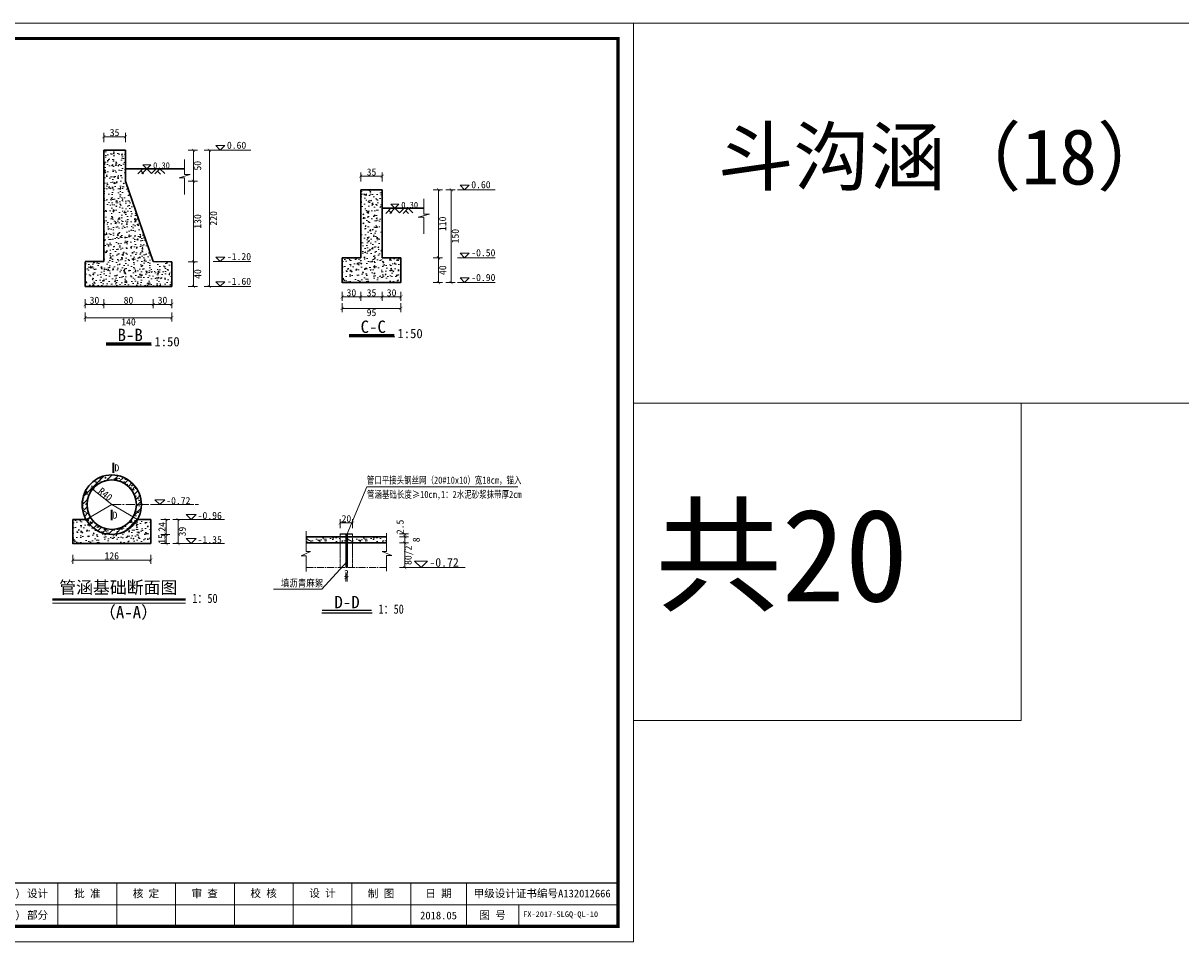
# Model space of a CAD drawing. Extents: x -27255 to 1448651, y 31034 to 8081248.
# Tile 38 of 198: x 583444 to 583818, y 3857775 to 3858072. Entities that reach past the tile are written whole.
import ezdxf
from ezdxf.enums import TextEntityAlignment as Align

# ---------------------------------------------------------------- set-up
doc = ezdxf.new("R2010")
doc.units = 0
doc.linetypes.add('CENTER2', pattern=[1.125, 0.75, -0.125, 0.125, -0.125])
doc.linetypes.add('HIDDEN', pattern=[0.375, 0.25, -0.125])
doc.layers.get('0').update_dxf_attribs({"linetype": 'CONTINUOUS'})
for name, color, linetype, lineweight in [('0.09标注线', 3, 'CONTINUOUS', 9), ('0.13填充', 8, 'CONTINUOUS', 9), ('0.13文字', 3, 'CONTINUOUS', 13), ('0.30粗线', 7, 'CONTINUOUS', 30), ('0.30粗蓝', 4, 'CONTINUOUS', 30), ('中心线', 1, 'CENTER2', 20), ('图框', 7, 'CONTINUOUS', 20), ('文字', 7, 'CONTINUOUS', 15), ('细实线', 3, 'CONTINUOUS', 20), ('细线', 7, 'CONTINUOUS', 15), ('虚线', 251, 'HIDDEN', 15)]:
    doc.layers.add(name, color=color, linetype=linetype, lineweight=lineweight)
doc.layers.add('细线-尺寸线和尺寸界限、剖面线、示坡线、重合剖面的轮廓线、钢筋图的构件轮廓线、表格中分隔线、引出线', color=7, linetype='CONTINUOUS')
doc.styles.add('-仿宋_GB2312', font='FangSong_GB2312.ttf')
doc.styles.add('LYJFS', font='times.ttf', dxfattribs={"width": 0.7})
doc.styles.get("Standard").update_dxf_attribs({"font": 'rs.shx', "bigfont": 'hztxt.shx'})
doc.styles.add('仿宋', font='FangSong_GB2312.ttf', dxfattribs={"width": 0.7})
doc.styles.add('宋体', font='FangSong_GB2312.ttf')
doc.dimstyles.get("Standard").update_dxf_attribs({"dimtxt": 0.18, "dimasz": 0.18, "dimexe": 0.18, "dimexo": 0.0625, "dimgap": 0.09, "dimtad": 0, "dimtih": 1, "dimtoh": 1, "dimdec": 4, "dimzin": 0, "dimdsep": 46, "dimtxsty": 'Standard', "dimcen": 0.09, "dimadec": 0, "dimazin": 0, "dimtfac": 1, "dimtdec": 4, "dimtofl": 0, "dimtmove": 0, "dimatfit": 3, "dimfxl": 1, "dimtolj": 1, "dimtzin": 0, "dimarcsym": 0})
pattern_1 = [(50, (583535.2797, 3857904.047), (2.73277, -0.2391), [0.28575, -3.14325]), (355, (583535.2797, 3857904.047), (-0.52864, 2.86585), [0.2286, -2.5146]), (100.45, (583535.5075, 3857904.027), (2.20414, 2.62675), [0.24285, -2.67135]), (46.184, (583535.2797, 3857904.809), (4.0662, -0.6306), [0.4286, -4.7149]), (96.636, (583535.6186, 3857904.7564), (3.5611, 3.7114), [0.3643, -4.007]), (351.184, (583535.2797, 3857904.809), (3.561, 3.7114), [0.3429, -3.7719]), (21, (583535.6607, 3857904.6184), (2.27422, -1.534), [0.28575, -3.14325]), (326, (583535.6607, 3857904.6184), (0.927, 2.7628), [0.2286, -2.5146]), (71.451, (583535.8502, 3857904.4906), (3.20125, 1.22884), [0.24285, -2.67135]), (37.5, (583535.2797, 3857904.0469), (0.04633, 1.268326), [0, -2.48412, 0, -2.5527, 0, -2.52413]), (7.5, (583535.2797, 3857904.047), (1.0023, 1.50271), [0, -1.45542, 0, -2.42697, 0, -0.96203]), (327.5, (583534.4301, 3857904.0469), (2.03386, -0.08593), [0, -0.9525, 0, -2.9718, 0, -3.94335]), (317.5, (583534.0491, 3857904.047), (2.22194, 0.3814), [0, -1.23825, 0, -1.97358, 0, -2.80035])]
pattern_2 = [(50, (583548.4237, 3857904.047), (2.73277, -0.2391), [0.28575, -3.14325]), (355, (583548.4237, 3857904.047), (-0.52864, 2.86585), [0.2286, -2.5146]), (100.45, (583548.6514, 3857904.027), (2.20414, 2.62675), [0.24285, -2.67135]), (46.184, (583548.4237, 3857904.809), (4.0662, -0.6306), [0.4286, -4.7149]), (96.636, (583548.7625, 3857904.7564), (3.5611, 3.7114), [0.3643, -4.007]), (351.184, (583548.4237, 3857904.809), (3.561, 3.7114), [0.3429, -3.7719]), (21, (583548.8047, 3857904.6184), (2.27422, -1.534), [0.28575, -3.14325]), (326, (583548.8047, 3857904.6184), (0.927, 2.7628), [0.2286, -2.5146]), (71.451, (583548.9942, 3857904.4906), (3.20125, 1.22884), [0.24285, -2.67135]), (37.5, (583548.4237, 3857904.0469), (0.04633, 1.268326), [0, -2.48412, 0, -2.5527, 0, -2.52413]), (7.5, (583548.4237, 3857904.047), (1.0023, 1.50271), [0, -1.45542, 0, -2.42697, 0, -0.96203]), (327.5, (583547.574, 3857904.0469), (2.03386, -0.08593), [0, -0.9525, 0, -2.9718, 0, -3.94335]), (317.5, (583547.193, 3857904.047), (2.22194, 0.3814), [0, -1.23825, 0, -1.97358, 0, -2.80035])]

# ---------------------------------------------------------------- blocks, each defined once
blk = doc.blocks.new('_ARCHTICK')
at = {"color": 0, "linetype": 'ByBlock', "const_width": 0.15}
blk.add_lwpolyline([(-0.5, -0.5), (0.5, 0.5)], dxfattribs=at)
blk = doc.blocks.new('d4trtg')
h = blk.add_hatch(color=152)
h.dxf.hatch_style = 1
h.paths.add_polyline_path([(654246.3, 3899725.4, 1), (654149.5, 3899725.4, 1)])
h.paths.add_polyline_path([(654244.7, 3899725.4, 1), (654151.1, 3899725.4, 1)], flags=16)
h = blk.add_hatch(color=152)
h.dxf.hatch_style = 1
edge = h.paths.add_edge_path()
edge.add_arc((654216.7, 3899701.1), 14.6, 43.3177, 70.37)
edge.add_arc((654202.9, 3899662.4), 55.7, 70.37, 84.5285)
edge.add_arc((654197.1, 3899601.1), 117.3, 84.5285, 95.1775)
edge.add_arc((654198.5, 3899704.1), 18.3, 111.7966, 130.9174, ccw=False)
edge.add_arc((654217.4, 3899656.7), 69.4, 98.8427, 111.7966, ccw=False)
edge.add_arc((654228.1, 3899588.1), 138.8, 95.2104, 98.8427, ccw=False)
edge.add_ellipse((654197.9, 3899728.3), major_axis=(-17.8, 0), ratio=0.877698, start_angle=172.6539, end_angle=176.913)
edge.add_arc((654213.8, 3899625), 102.6, 88.9999, 98.5227)
edge.add_arc((654209.9, 3899651.2), 76, 98.5227, 116.8491)
edge.add_arc((654181.1, 3899708), 12.3, 116.8491, 139.2901)
edge.add_arc((654173.3, 3899714.8), 1.96, 139.2901, 263.0506)
edge.add_arc((654175.1, 3899729.8), 17.1, 263.0506, 272.1363)
edge.add_arc((654186.8, 3899416.6), 296.4, 88.4627, 92.1363, ccw=False)
edge.add_arc((654193.4, 3899661.8), 51, 68.0711, 88.4627, ccw=False)
edge.add_arc((654234.5, 3899496.1), 214.2, 95.9129, 98.7952)
edge.add_arc((654220.8, 3899584.5), 124.7, 98.7952, 117.8497)
edge.add_arc((654806.2, 3897318.9), 2461.6, 104.7704, 105.1579, ccw=False)
edge.add_line((654178.6, 3899699.1), (654170.6, 3899695.8))
edge.add_arc((654384.3, 3898723.5), 995.6, 100.9063, 102.3983, ccw=False)
edge.add_line((654196, 3899701.1), (654189.9, 3899699.2))
edge.add_arc((654166.8, 3899985.3), 287, 274.6178, 279.6944)
edge.add_arc((654207.4, 3899747.5), 45.8, 279.6944, 287.6119)
edge.add_arc((654216.2, 3899719.6), 16.5, 287.6119, 311.5141)
edge.add_arc((654225.4, 3899709.3), 2.75, 311.5141, 403.3177)
edge = h.paths.add_edge_path()
edge.add_arc((654242.1, 3899736.8), 20.7, 138.9742, 204.1181, ccw=False)
edge.add_line((654226.5, 3899750.4), (654209.6, 3899750.4))
edge.add_line((654209.6, 3899750.4), (654209.6, 3899756.2))
edge.add_line((654209.6, 3899756.2), (654186.2, 3899756.2))
edge.add_line((654186.2, 3899756.2), (654186.2, 3899750.4))
edge.add_line((654186.2, 3899750.4), (654169.3, 3899750.4))
edge.add_arc((654153.7, 3899736.8), 20.7, -24.1181, 41.0258, ccw=False)
edge.add_arc((654138.3, 3899743.7), 37.5, 314.3441, 335.8819, ccw=False)
edge.add_arc((654157.8, 3899747.2), 31.1, 282.3877, 290.1466)
edge.add_arc((654127.2, 3899830.8), 120.1, 290.1466, 296.6495)
edge.add_ellipse((654197.9, 3899728.3), major_axis=(-17.8, 0), ratio=0.877698, start_angle=176.913, end_angle=378.3747, ccw=False)
edge.add_ellipse((654197.9, 3899728.3), major_axis=(-17.8, 0), ratio=0.877698, start_angle=172.6539, end_angle=176.913, ccw=False)
edge.add_ellipse((654197.9, 3899728.3), major_axis=(-17.8, 0), ratio=0.877698, start_angle=161.6253, end_angle=172.6539, ccw=False)
edge.add_arc((654268.6, 3899830.8), 120.1, 243.3505, 249.8534)
edge.add_arc((654238, 3899747.2), 31.1, 249.8534, 257.6123)
edge.add_arc((654257.5, 3899743.7), 37.5, 204.1181, 225.6559, ccw=False)
at = {"lineweight": 0}
for p, q in [((653868.4, 3899605.3), (653868.4, 3902577.3)), ((653868.4, 3902577.3), (658071.2, 3902577.3)), ((658071.2, 3902577.3), (658071.2, 3899605.3)), ((658021.2, 3899725.4), (655949.8, 3899725.4)), ((658071.2, 3899605.3), (653868.4, 3899605.3))]:
    blk.add_line(p, q, dxfattribs=at)
for p, q in [((654118.6, 3902527.3), (653938.4, 3902527.3)), ((653938.4, 3902527.3), (653938.4, 3901506.6)), ((653998.5, 3902527.3), (653998.5, 3901506.6)), ((654058.5, 3902527.3), (654058.5, 3901506.6)), ((654118.6, 3902357.2), (653938.4, 3902357.2)), ((654118.6, 3902187.1), (653938.4, 3902187.1)), ((654118.6, 3902017), (653938.4, 3902017)), ((654118.6, 3901846.8), (653938.4, 3901846.8)), ((654118.6, 3901676.7), (653938.4, 3901676.7)), ((654118.6, 3901506.6), (653938.4, 3901506.6)), ((655049.2, 3899795.5), (655049.2, 3899655.4)), ((655399.4, 3899795.5), (655399.4, 3899655.4)), ((655949.8, 3899795.5), (655949.8, 3899655.4)), ((656210, 3899795.5), (656210, 3899655.4)), ((656400.1, 3899795.5), (656400.1, 3899655.4)), ((656590.2, 3899795.5), (656590.2, 3899655.4)), ((656780.4, 3899795.5), (656780.4, 3899655.4)), ((656970.5, 3899795.5), (656970.5, 3899655.4)), ((657160.6, 3899795.5), (657160.6, 3899655.4)), ((657350.8, 3899795.5), (657350.8, 3899655.4)), ((657530.9, 3899795.5), (657530.9, 3899655.4)), ((657701, 3899725.4), (657701, 3899655.4))]:
    blk.add_line(p, q)
at = {"lineweight": 0, "const_width": 10}
blk.add_lwpolyline([(654118.6, 3902527.3), (658021.2, 3902527.3), (658021.2, 3899655.4), (654118.6, 3899655.4)], close=True, dxfattribs=at)
at = {"lineweight": 0, "const_width": 4}
blk.add_lwpolyline([(658021.2, 3899795.5), (654118.6, 3899795.5)], dxfattribs=at)
at = {"color": 152}
for points in [[(654181.1, 3899723.4, -0.028382), (654168.5, 3899718, -0.033867), (654164.5, 3899716.8, 0.094254), (654172.5, 3899728.3, 0.292155), (654169.3, 3899750.4), (654186.2, 3899750.4), (654186.2, 3899756.2), (654209.6, 3899756.2), (654209.6, 3899750.4), (654226.5, 3899750.4, 0.292155), (654223.3, 3899728.3, 0.094254), (654231.3, 3899716.8, -0.033867), (654227.2, 3899718, -0.028382), (654214.7, 3899723.4)], [(654215.6, 3899727.5, 0.041575), (654198.6, 3899726.4, 0.080135), (654175.6, 3899719, 0.098231), (654171.8, 3899716.1, 0.59944), (654173, 3899712.9, 0.039664), (654175.8, 3899712.7, -0.01603), (654194.8, 3899712.8, -0.08921), (654212.4, 3899709.2, 0.012577), (654201.8, 3899707.8, 0.083333), (654162.5, 3899694.8, -0.001691), (654178.6, 3899699.1), (654170.6, 3899695.8, -0.00651), (654196, 3899701.1), (654189.9, 3899699.2, 0.022155), (654215.1, 3899702.4, 0.03456), (654221.2, 3899703.9, 0.104673), (654227.2, 3899707.2, 0.423464), (654227.4, 3899711.2, 0.118589), (654221.6, 3899714.9, 0.061857), (654208.2, 3899717.9, 0.046498), (654186.5, 3899718, -0.083624), (654191.7, 3899721.1, -0.056582), (654206.8, 3899725.3, -0.015851), (654215.5, 3899726.3)]]:
    blk.add_lwpolyline(points, format="xyb", dxfattribs=at)
for radius in [48.4, 46.8]:
    blk.add_circle((654197.9, 3899725.4), radius, dxfattribs=at)
blk.add_arc((654217.4, 3899656.7), 69.4, 98.8427, 111.7966, dxfattribs=at)
for start_param, end_param in [(2.820893, 6.603885), (3.013378, 3.087714)]:
    blk.add_ellipse((654197.9, 3899728.3), major_axis=(-17.8, 0), ratio=0.877698, start_param=start_param, end_param=end_param, dxfattribs=at)
at = {"style": '宋体'}
for s, height, width, p in [('江苏省水利勘测设计研究院有限公司', 37.525, 0.9, (654640.2, 3899742.9)), ('丰县四联河灌区节水配套改造项目', 18.012, 0.75, (655225.5, 3899732.3)), ('Jiangsu Surveying and Design Institute of Water Resources Co., Ltd.', 20.014, 0.8, (654638.5, 3899695.5))]:
    blk.add_text(s, height=height, dxfattribs=dict(at, width=width)).set_placement(p, align=Align.MIDDLE)
at = {"style": 'LYJFS'}
for s, p in [('（阶段）', (656038.2, 3899760.4)), ('（专业）', (656038.2, 3899690.4))]:
    blk.add_text(s, height=25.02, dxfattribs=at).set_placement(p, align=Align.MIDDLE_CENTER)
at = {"style": '仿宋'}
blk.add_text('2018.05', height=25.02, dxfattribs=at).set_placement((657440.8, 3899690.4), align=Align.MIDDLE)
at = {"rotation": 90}
for s, insert, char_height, attachment_point, style in [('日 期', (653968.5, 3901931.9), 25.02, 5, '宋体'), ('会签者', (653968.5, 3901761.8), 25.02, 5, '宋体'), ('会签专业', (653968.5, 3901591.7), 25.02, 5, '宋体'), ('江苏省水利勘测设计研究院有限公司\\P地址：扬州市吉安路209号吉安大厦1号楼  邮编：225127\\P电话：0514-87860116  传真：0514-87889101\\P声明：未经授权，不得翻印、传播或它用。', (654101.5, 3899654.5), 20.014, 7, '仿宋')]:
    blk.add_mtext(s, dxfattribs=dict(at, insert=insert, char_height=char_height, attachment_point=attachment_point, style=style))
at = {"attachment_point": 5, "style": '宋体'}
for s, insert, char_height in [('设计', (656144, 3899760.4), 25.02), ('批 准', (656305, 3899760.4), 25.02), ('核 定', (656494.6, 3899760.2), 25.02), ('审 查', (656684.6, 3899760.2), 25.02), ('校 核', (656875.1, 3899760.9), 25.02), ('设 计', (657065.3, 3899761.4), 25.02), ('制 图', (657254.9, 3899760.2), 25.02), ('日 期', (657440.8, 3899760.4), 25.02), ('甲级设计证书编号A132012666', (657776, 3899760.4), 25.017), ('部分', (656144, 3899690.4), 25.02), ('图 号', (657615.9, 3899690.4), 25.02)]:
    blk.add_mtext(s, dxfattribs=dict(at, insert=insert, char_height=char_height))

msp = doc.modelspace()

# ---------------------------------------------------------------- hatches: boundary and pattern name
at = {"lineweight": 13}
h = msp.add_hatch(dxfattribs=at)
h.set_pattern_fill('AR-CONC', color=3, scale=0.015, style=0)
h.set_pattern_definition(pattern_1)
h.paths.add_polyline_path([(583535.27972, 3857905.64694), (583535.27972, 3857904.04694), (583546.22366, 3857904.04694), (583546.22366, 3857905.64694)])
h = msp.add_hatch(dxfattribs=at)
h.set_pattern_fill('AR-CONC', color=3, scale=0.015, style=0)
h.set_pattern_definition(pattern_1)
h.paths.add_polyline_path([(583546.22366, 3857905.64694), (583546.22366, 3857904.04694), (583548.02366, 3857904.04694), (583548.02366, 3857905.64694)])
h = msp.add_hatch(dxfattribs=at)
h.set_pattern_fill('AR-CONC', color=3, scale=0.015, style=0)
h.set_pattern_definition(pattern_2)
h.paths.add_polyline_path([(583550.22366, 3857904.04694), (583550.22366, 3857905.64694), (583548.42366, 3857905.64694), (583548.42366, 3857904.04694)])
h = msp.add_hatch(dxfattribs=at)
h.set_pattern_fill('AR-CONC', color=3, scale=0.015, style=0)
h.set_pattern_definition(pattern_2)
h.paths.add_polyline_path([(583550.22366, 3857905.64694), (583550.22366, 3857904.04694), (583561.1676, 3857904.04694), (583561.1676, 3857905.64694)])
at = {"layer": '0.09标注线', "linetype": 'Continuous', "lineweight": 13}
h = msp.add_hatch(dxfattribs=at)
h.set_pattern_fill('AR-CONC', color=256, scale=0.02, style=0)
h.set_pattern_definition([(50, (637205.654, 3878246.289), (3.64369338, -0.31878171), [0.381, -4.191]), (355, (637205.654, 3878246.289), (-0.70485652, 3.82113286), [0.3048, -3.3528]), (100.451, (637205.9575, 3878246.2623), (2.93885003, 3.50233376), [0.3238, -3.5618]), (46.1842, (637205.654, 3878247.305), (5.42158082, -0.84084656), [0.5715, -6.2865]), (96.6356, (637206.1057, 3878247.235), (4.7480847, 4.9485111), [0.4857, -5.3427]), (351.184, (637205.654, 3878247.305), (4.7480921, 4.94850236), [0.4572, -5.0292]), (21, (637206.162, 3878247.051), (3.0322976, -2.04531037), [0.381, -4.191]), (326, (637206.162, 3878247.051), (1.23604057, 3.68375932), [0.3048, -3.3528]), (71.4514, (637206.4146, 3878246.8804), (4.26832982, 1.63845715), [0.3238, -3.5618]), (37.5, (637205.6539, 3878246.2889), (0.061772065, 1.691100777), [0, -3.31216, 0, -3.4036, 0, -3.3655]), (7.5, (637205.654, 3878246.2889), (1.33639325, 2.003611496), [0, -1.94056, 0, -3.23596, 0, -1.2827]), (327.5, (637204.5211, 3878246.2889), (2.711811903, -0.11457488), [0, -1.27, 0, -3.9624, 0, -5.2578]), (317.5, (637204.013, 3878246.2889), (2.96258363, 0.50852982), [0, -1.651, 0, -2.63144, 0, -3.7338])])
h.paths.add_polyline_path([(583476.74554, 3858020.66134), (583476.74541, 3858030.66134), (583469.74576, 3858030.66134), (583469.74547, 3857994.66134), (583463.74548, 3857994.66134), (583463.74548, 3857986.64189), (583491.75209, 3857986.64189), (583491.75209, 3857994.62234), (583485.75171, 3857994.64164), (583485.74596, 3857994.6603)])
h = msp.add_hatch(dxfattribs=at)
h.set_pattern_fill('AR-CONC', color=256, scale=0.02, style=0)
h.set_pattern_definition([(50, (583546.84, 3857987.8725), (3.6437, -0.31878), [0.381, -4.191]), (355, (583546.84, 3857987.8725), (-0.70486, 3.82113), [0.3048, -3.3528]), (100.451, (583547.1436, 3857987.846), (2.93885, 3.50233), [0.3238, -3.5618]), (46.184, (583546.84, 3857988.8885), (5.4216, -0.84085), [0.5715, -6.2865]), (96.636, (583547.292, 3857988.8184), (4.7481, 4.9485), [0.4857, -5.3427]), (351.184, (583546.84, 3857988.8885), (4.7481, 4.9485), [0.4572, -5.0292]), (21, (583547.348, 3857988.6345), (3.0323, -2.0453), [0.381, -4.191]), (326, (583547.348, 3857988.6345), (1.23604, 3.68376), [0.3048, -3.3528]), (71.451, (583547.6007, 3857988.464), (4.26833, 1.63846), [0.3238, -3.5618]), (37.5, (583546.84, 3857987.8725), (0.06177, 1.6911), [0, -3.31216, 0, -3.4036, 0, -3.3655]), (7.5, (583546.84, 3857987.8725), (1.33639, 2.00361), [0, -1.94056, 0, -3.23596, 0, -1.2827]), (327.5, (583545.7072, 3857987.8725), (2.71181, -0.114575), [0, -1.27, 0, -3.9624, 0, -5.2578]), (317.5, (583545.1992, 3857987.8725), (2.96258, 0.50853), [0, -1.651, 0, -2.63144, 0, -3.7338])])
h.paths.add_polyline_path([(583552.84025, 3857995.89195), (583546.84001, 3857995.89195), (583546.84001, 3857987.87251), (583565.8392, 3857987.87251), (583565.8392, 3857995.89195), (583559.83973, 3857995.89195), (583559.83932, 3858017.89195), (583552.8402, 3858017.89195)])
at = {"layer": '0.13填充'}
h = msp.add_hatch(dxfattribs=at)
h.set_pattern_fill('ANSI31', scale=0.3, style=0)
h.set_pattern_definition([(45, (583548.0237, 3857894.0469), (-0.67352, 0.67352), [])])
h.paths.add_polyline_path([(583548.02366, 3857898.02365), (583548.42366, 3857898.02365), (583548.42366, 3857906.04694), (583548.02366, 3857906.04694)])
at = {"layer": '0.13文字', "lineweight": 13}
h = msp.add_hatch(dxfattribs=at)
h.set_pattern_fill('AR-CONC', color=256, scale=0.02, style=0)
h.set_pattern_definition([(50, (583462.7314, 3857906.4244), (3.6437, -0.31878), [0.381, -4.191]), (355, (583462.7314, 3857906.4244), (-0.70486, 3.82113), [0.3048, -3.3528]), (100.451, (583463.035, 3857906.3978), (2.93885, 3.50233), [0.3238, -3.5618]), (46.184, (583462.7314, 3857907.4404), (5.4216, -0.84085), [0.5715, -6.2865]), (96.636, (583463.183, 3857907.3703), (4.7481, 4.9485), [0.4857, -5.3427]), (351.184, (583462.7314, 3857907.4404), (4.7481, 4.9485), [0.4572, -5.0292]), (21, (583463.2394, 3857907.1864), (3.0323, -2.0453), [0.381, -4.191]), (326, (583463.2394, 3857907.1864), (1.23604, 3.68376), [0.3048, -3.3528]), (71.451, (583463.492, 3857907.016), (4.26833, 1.63846), [0.3238, -3.5618]), (37.5, (583462.7314, 3857906.4244), (0.06177, 1.6911), [0, -3.31216, 0, -3.4036, 0, -3.3655]), (7.5, (583462.7314, 3857906.4244), (1.33639, 2.00361), [0, -1.94056, 0, -3.23596, 0, -1.2827]), (327.5, (583461.5986, 3857906.4244), (2.71181, -0.114575), [0, -1.27, 0, -3.9624, 0, -5.2578]), (317.5, (583461.0906, 3857906.4244), (2.96258, 0.50853), [0, -1.651, 0, -2.63144, 0, -3.7338])])
h.paths.add_polyline_path([(583480.33145, 3857916.02437, -0.131652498), (583479.25965, 3857912.02437), (583480.64529, 3857911.22437, 0.131652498), (583481.93145, 3857916.02437, 1), (583462.73145, 3857916.02437, 0.131652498), (583464.0176, 3857911.22437), (583465.40324, 3857912.02437, -0.131652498), (583464.33145, 3857916.02437, -1)])
h.paths.add_polyline_path([(583465.40324, 3857912.02437), (583464.0176, 3857911.22437, 0.577350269), (583480.64529, 3857911.22437), (583479.25965, 3857912.02437, -0.577350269)])
at = {"layer": '0.13文字', "linetype": 'Continuous', "lineweight": 13}
h = msp.add_hatch(dxfattribs=at)
h.set_pattern_fill('ANSI31', color=256, scale=0.5, style=0)
h.set_pattern_definition([(45, (11193.9111, -9157.212), (-1.12253201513, 1.12253201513), [])])
h.paths.add_polyline_path([(583465.40324, 3857912.02437), (583464.0176, 3857911.22437, 0.577350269), (583480.64529, 3857911.22437), (583479.25965, 3857912.02437, -0.577350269)])
h.paths.add_polyline_path([(583479.25965, 3857912.02437), (583480.64529, 3857911.22437, 0.131652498), (583481.93145, 3857916.02437, 1), (583462.73145, 3857916.02437, 0.131652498), (583464.0176, 3857911.22437), (583465.40324, 3857912.02437, -0.131652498), (583464.33145, 3857916.02437, -1), (583480.33145, 3857916.02437, -0.131652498)])
at = {"layer": '0.13文字', "lineweight": 13}
h = msp.add_hatch(dxfattribs=at)
h.set_pattern_fill('AR-CONC', color=256, scale=0.02, style=0)
h.set_pattern_definition([(50, (583459.7314, 3857903.4244), (3.6437, -0.31878), [0.381, -4.191]), (355, (583459.7314, 3857903.4244), (-0.70486, 3.82113), [0.3048, -3.3528]), (100.451, (583460.035, 3857903.3978), (2.93885, 3.50233), [0.3238, -3.5618]), (46.184, (583459.7314, 3857904.4404), (5.4216, -0.84085), [0.5715, -6.2865]), (96.636, (583460.183, 3857904.3703), (4.7481, 4.9485), [0.4857, -5.3427]), (351.184, (583459.7314, 3857904.4404), (4.7481, 4.9485), [0.4572, -5.0292]), (21, (583460.2394, 3857904.1864), (3.0323, -2.0453), [0.381, -4.191]), (326, (583460.2394, 3857904.1864), (1.23604, 3.68376), [0.3048, -3.3528]), (71.451, (583460.492, 3857904.016), (4.26833, 1.63846), [0.3238, -3.5618]), (37.5, (583459.7314, 3857903.4244), (0.06177, 1.6911), [0, -3.31216, 0, -3.4036, 0, -3.3655]), (7.5, (583459.7314, 3857903.4244), (1.33639, 2.00361), [0, -1.94056, 0, -3.23596, 0, -1.2827]), (327.5, (583458.5986, 3857903.4244), (2.71181, -0.114575), [0, -1.27, 0, -3.9624, 0, -5.2578]), (317.5, (583458.0906, 3857903.4244), (2.96258, 0.50853), [0, -1.651, 0, -2.63144, 0, -3.7338])])
h.paths.add_polyline_path([(583464.0176, 3857911.22437), (583459.73145, 3857911.22437), (583459.73145, 3857903.42437), (583484.93145, 3857903.42437), (583484.93145, 3857911.22437), (583480.64529, 3857911.22437, -0.577350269)])

# ---------------------------------------------------------------- linework, layer by layer
at = {"color": 7}
for p, q in [((583546.22366, 3857906.54694), (583550.22366, 3857906.54694)), ((583548.02366, 3857906.54694), (583548.02366, 3857895.64694)), ((583548.42366, 3857906.54694), (583548.42366, 3857895.64694)), ((583556.51169, 3857880.93922), (583540.28545, 3857880.93922))]:
    msp.add_line(p, q, dxfattribs=at)
at = {"color": 7, "const_width": 0.4608}
msp.add_lwpolyline([(583556.39268, 3857881.83922), (583540.28545, 3857881.83922)], dxfattribs=at)
at = {"layer": '0.09标注线', "color": 7}
for p, q in [((583505.14178, 3858030.66134), (583517.30675, 3858030.66134)), ((583505.94444, 3858032.16105), (583507.41388, 3858030.69161)), ((583505.94444, 3858032.16105), (583508.88332, 3858032.16105)), ((583507.41388, 3858030.69161), (583508.88332, 3858032.16105)), ((583584.96734, 3858019.39167), (583586.43678, 3858017.92223)), ((583584.96734, 3858019.39167), (583587.90622, 3858019.39167)), ((583586.43678, 3858017.92223), (583587.90622, 3858019.39167)), ((583584.16468, 3858017.89195), (583596.32965, 3858017.89195)), ((583584.96742, 3857997.37189), (583586.43686, 3857995.90245)), ((583584.96742, 3857997.37189), (583587.9063, 3857997.37189)), ((583586.43686, 3857995.90245), (583587.9063, 3857997.37189)), ((583505.14178, 3857994.64155), (583517.30675, 3857994.64155)), ((583505.94444, 3857996.14127), (583507.41388, 3857994.67183)), ((583505.94444, 3857996.14127), (583508.88332, 3857996.14127)), ((583507.41388, 3857994.67183), (583508.88332, 3857996.14127)), ((583584.16476, 3857995.87217), (583596.32973, 3857995.87217)), ((583584.96742, 3857989.37222), (583586.43686, 3857987.90278)), ((583584.96742, 3857989.37222), (583587.9063, 3857989.37222)), ((583586.43686, 3857987.90278), (583587.9063, 3857989.37222)), ((583505.14178, 3857986.64189), (583517.30675, 3857986.64189)), ((583505.94444, 3857988.14161), (583507.41388, 3857986.67217)), ((583505.94444, 3857988.14161), (583508.88332, 3857988.14161)), ((583507.41388, 3857986.67217), (583508.88332, 3857988.14161)), ((583584.16476, 3857987.87251), (583596.32973, 3857987.87251))]:
    msp.add_line(p, q, dxfattribs=at)
at = {"layer": '0.09标注线', "color": 7, "linetype": 'Continuous', "lineweight": 35}
for p, q in [((583472.8969, 3857926.36022), (583472.8969, 3857929.60605)), ((583472.30667, 3857911.06089, 32.24), (583472.30667, 3857914.30672, 32.24))]:
    msp.add_line(p, q, dxfattribs=at)
at = {"layer": '0.13填充', "color": 7, "lineweight": 40, "ltscale": 0.005}
for p, q in [((583549.16257, 3857970.83828), (583563.70305, 3857970.83828)), ((583470.56038, 3857968.20243), (583485.10086, 3857968.20243)), ((583453.15311, 3857885.30948, 24.8), (583496.1654, 3857885.30948, 24.8))]:
    msp.add_line(p, q, dxfattribs=at)
at = {"layer": '0.13填充', "color": 7, "ltscale": 0.005}
for p, q in [((583470.5045, 3857967.67251), (583485.23521, 3857967.67251)), ((583549.10669, 3857970.30835), (583563.8374, 3857970.30835)), ((583453.15311, 3857884.15334, 24.8), (583496.1654, 3857884.15334, 24.8))]:
    msp.add_line(p, q, dxfattribs=at)
at = {"layer": '0.13文字', "linetype": 'Continuous', "lineweight": 13}
for p, q in [((582175.00285, 3858071.79456), (587865.89025, 3858071.79456)), ((583554.85284, 3857921.74924), (583548.42366, 3857906.54694)), ((583554.85284, 3857921.74924), (583603.6564, 3857921.74924)), ((583535.20644, 3857907.45493), (583535.20644, 3857900.91563)), ((583561.1676, 3857906.7598), (583561.1676, 3857900.91563)), ((583533.5545, 3857899.47853), (583536.63851, 3857900.91563)), ((583535.20644, 3857899.47853), (583533.5545, 3857899.47853)), ((583535.20644, 3857900.91563), (583536.63851, 3857900.91563)), ((583535.20644, 3857899.47853), (583535.20644, 3857894.38079)), ((583561.1676, 3857900.91563), (583559.80881, 3857900.91563)), ((583562.89282, 3857899.56432), (583559.80881, 3857900.91563)), ((583561.1676, 3857899.56432), (583561.1676, 3857894.53036)), ((583561.1676, 3857899.56432), (583562.89282, 3857899.56432)), ((583540.26328, 3857888.70989), (583548.42366, 3857897.67566)), ((583568.34172, 3857895.64694), (583586.67862, 3857895.64694)), ((583570.25088, 3857897.76293), (583572.36688, 3857895.64694)), ((583570.25088, 3857897.76293), (583574.48287, 3857897.76293)), ((583572.36688, 3857895.64694), (583574.48287, 3857897.76293)), ((583524.65504, 3857888.70989), (583540.26328, 3857888.70989))]:
    msp.add_line(p, q, dxfattribs=at)
at = {"layer": '0.13文字', "lineweight": 13}
for p in [(583464.0176, 3857911.22437), (583480.64529, 3857911.22437)]:
    msp.add_line(p, (583472.33145, 3857916.02437), dxfattribs=at)
for points in [[(583641.06036, 3858071.79456), (583834.96699, 3858071.79456), (583834.96699, 3857948.90581), (583641.06036, 3857948.90581)], [(583641.06036, 3857948.90581), (583766.50377, 3857948.90581), (583766.50377, 3857846.18046), (583641.06036, 3857846.18046)]]:
    msp.add_lwpolyline(points, close=True, dxfattribs=at)
at = {"layer": '0.30粗线', "color": 7, "lineweight": 30}
for p, q in [((583459.73145, 3857911.22437), (583459.73145, 3857903.42437)), ((583464.0176, 3857911.22437), (583459.73145, 3857911.22437)), ((583480.64529, 3857911.22437), (583484.93145, 3857911.22437)), ((583484.93145, 3857911.22437), (583484.93145, 3857903.42437)), ((583459.73145, 3857903.42437), (583484.93145, 3857903.42437))]:
    msp.add_line(p, q, dxfattribs=at)
for radius in [9.6, 8]:
    msp.add_circle((583472.33145, 3857916.02437), radius, dxfattribs=at)
at = {"layer": '0.30粗蓝', "color": 7, "ltscale": 80}
for p, q in [((583469.74576, 3858030.66134), (583469.74547, 3857994.66134)), ((583469.74548, 3858030.66134), (583476.74541, 3858030.66132)), ((583469.74574, 3858030.66134), (583476.74541, 3858030.66132)), ((583476.74541, 3858030.66134), (583476.74554, 3858020.66134)), ((583476.74548, 3858024.66134), (583495.8885, 3858024.66134)), ((583476.74554, 3858020.66134), (583485.74596, 3857994.6603)), ((583552.8402, 3858017.89195), (583552.84025, 3857995.89195)), ((583552.8402, 3858017.89195), (583559.8394, 3858017.89195)), ((583559.83932, 3858017.89195), (583559.83973, 3857995.89195)), ((583559.8394, 3858011.89895), (583573.25894, 3858011.89895)), ((583469.74573, 3857994.66134), (583463.74548, 3857994.66134)), ((583469.74573, 3857994.66134), (583463.74548, 3857994.66134)), ((583463.74548, 3857986.64189), (583463.74548, 3857994.62234)), ((583485.74596, 3857994.64166), (583491.75209, 3857994.62234)), ((583491.75209, 3857986.64189), (583491.75209, 3857994.62234)), ((583552.84025, 3857995.89195), (583546.84001, 3857995.89195)), ((583546.84001, 3857987.87251), (583546.84001, 3857995.85295)), ((583559.83896, 3857995.89195), (583565.8392, 3857995.89195)), ((583565.8392, 3857987.87251), (583565.8392, 3857995.85295)), ((583463.74548, 3857986.64189), (583491.75209, 3857986.64189)), ((583546.84001, 3857987.87251), (583565.8392, 3857987.87251)), ((583535.20644, 3857905.64694), (583548.02366, 3857905.64694)), ((583535.27972, 3857903.64694), (583548.02366, 3857903.64694)), ((583548.02366, 3857905.64694), (583561.1676, 3857905.64694)), ((583548.42366, 3857903.64694), (583561.1676, 3857903.64694))]:
    msp.add_line(p, q, dxfattribs=at)
at = {"layer": '中心线', "color": 1, "lineweight": 15, "ltscale": 3}
msp.add_line((583561.1676, 3857895.64694), (583535.20644, 3857895.64694), dxfattribs=at)
at = {"layer": '细实线', "color": 7, "lineweight": 9}
for p, q in [((583495.8885, 3858027.69968), (583495.8885, 3858022.79518)), ((583494.08157, 3858021.77982), (583497.69543, 3858022.79518)), ((583497.69543, 3858022.79518), (583495.8885, 3858022.79518)), ((583495.8885, 3858021.77982), (583494.08157, 3858021.77982)), ((583495.8885, 3858021.77982), (583495.8885, 3858016.34987)), ((583573.25894, 3858014.9373), (583573.25894, 3858010.0328)), ((583571.45201, 3858009.01744), (583575.06588, 3858010.0328)), ((583573.25894, 3858009.01744), (583571.45201, 3858009.01744)), ((583575.06588, 3858010.0328), (583573.25894, 3858010.0328)), ((583573.25894, 3858009.01744), (583573.25894, 3858003.58748))]:
    msp.add_line(p, q, dxfattribs=at)
at = {"layer": '细实线', "color": 1, "linetype": 'CENTER2', "lineweight": 13, "ltscale": 4}
msp.add_line((583472.33145, 3857916.02437), (583500.33877, 3857916.02437), dxfattribs=at)
at = {"layer": '细实线', "color": 3, "lineweight": 15}
for p, q in [((583484.86858, 3857916.02437), (583498.5895, 3857916.02437)), ((583486.23861, 3857917.62832), (583487.84255, 3857916.02437)), ((583489.4465, 3857917.62832), (583486.23861, 3857917.62832)), ((583487.84255, 3857916.02437), (583489.4465, 3857917.62832)), ((583495.0272, 3857911.22437), (583508.74812, 3857911.22437)), ((583496.39724, 3857912.82832), (583498.00118, 3857911.22437)), ((583499.60513, 3857912.82832), (583496.39724, 3857912.82832)), ((583498.00118, 3857911.22437), (583499.60513, 3857912.82832)), ((583495.0272, 3857903.42437), (583508.74812, 3857903.42437)), ((583496.39724, 3857905.02832), (583498.00118, 3857903.42437)), ((583499.60513, 3857905.02832), (583496.39724, 3857905.02832)), ((583498.00118, 3857903.42437), (583499.60513, 3857905.02832))]:
    msp.add_line(p, q, dxfattribs=at)
at = {"layer": '细线', "color": 7}
msp.add_line((583566.41837, 3858011.89958), (583566.41837, 3858011.89958), dxfattribs=at)
for points in [[(583483.65676, 3858024.66134), (583482.35676, 3858025.96134), (583484.95676, 3858025.96134)], [(583563.9182, 3858011.89901), (583562.6182, 3858013.19901), (583565.2182, 3858013.19901)]]:
    msp.add_lwpolyline(points, close=True, dxfattribs=at)
at = {"layer": '细线-尺寸线和尺寸界限、剖面线、示坡线、重合剖面的轮廓线、钢筋图的构件轮廓线、表格中分隔线、引出线', "color": 7, "ltscale": 80}
for p, q in [((583480.73218, 3858023.01676), (583482.37676, 3858024.66134)), ((583482.60538, 3858023.04126), (583481.68103, 3858023.96561)), ((583482.01218, 3858023.01676), (583483.65676, 3858024.66134)), ((583485.153, 3858023.16509), (583483.65676, 3858024.66134)), ((583485.153, 3858023.16509), (583486.64925, 3858024.66134)), ((583486.28467, 3858023.01676), (583487.92925, 3858024.66134)), ((583488.05193, 3858022.93532), (583487.12758, 3858023.85967)), ((583489.44699, 3858023.1436), (583487.92925, 3858024.66134)), ((583560.99363, 3858010.25444), (583562.6382, 3858011.89901)), ((583562.27363, 3858010.25444), (583563.9182, 3858011.89901)), ((583565.41445, 3858010.40277), (583563.9182, 3858011.89901)), ((583565.41445, 3858010.40277), (583566.91069, 3858011.89901)), ((583566.54612, 3858010.25444), (583568.19069, 3858011.89901)), ((583569.70843, 3858010.38127), (583568.19069, 3858011.89901)), ((583562.86682, 3858010.27894), (583561.94248, 3858011.20328)), ((583568.31338, 3858010.173), (583567.38903, 3858011.09735))]:
    msp.add_line(p, q, dxfattribs=at)
at = {"layer": '虚线', "color": 7, "lineweight": 15, "ltscale": 0.0035}
for p, q in [((583546.22366, 3857906.54694), (583546.22366, 3857895.64694)), ((583550.22366, 3857906.54694), (583550.22366, 3857895.64694))]:
    msp.add_line(p, q, dxfattribs=at)

# ---------------------------------------------------------------- block references
at = {"layer": '图框', "xscale": 0.09999999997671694, "yscale": 0.1000000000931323, "zscale": 0.1}
msp.add_blockref('d4trtg', (517833.93633, 3467814.06057), dxfattribs=at)

# ---------------------------------------------------------------- texts
at = {"color": 7, "style": '-仿宋_GB2312', "width": 0.8}
for p in [(583502.46305, 3857885.69521, 24.8), (583562.69034, 3857882.22494)]:
    msp.add_text('1：50', height=3, dxfattribs=at).set_placement(p, align=Align.MIDDLE)
at = {"color": 7, "style": '-仿宋_GB2312'}
msp.add_text('D-D', height=4, dxfattribs=at).set_placement((583548.42861, 3857884.52132), align=Align.MIDDLE)
at = {"layer": '0.09标注线', "color": 7, "char_height": 2.296, "width": 15.6807882, "attachment_point": 1, "style": '-仿宋_GB2312'}
for s, insert in [('0.60', (583509.57992, 3858033.45243)), ('0.60', (583588.60282, 3858020.68305)), ('-1.20', (583509.57992, 3857997.43265)), ('-0.50', (583588.6029, 3857998.66326)), ('-1.60', (583509.57992, 3857989.43298)), ('-0.90', (583588.6029, 3857990.6636))]:
    msp.add_mtext(s, dxfattribs=dict(at, insert=insert))
at = {"layer": '0.09标注线', "color": 7, "char_height": 2.3, "width": 2.3, "attachment_point": 3, "rotation": 0, "style": '-仿宋_GB2312'}
for insert in [(583474.75767, 3857929.06725, -32.24), (583474.16744, 3857913.76792)]:
    msp.add_mtext('D', dxfattribs=dict(at, insert=insert))
at = {"layer": '0.13文字', "linetype": 'Continuous', "lineweight": 13, "attachment_point": 1}
for s, insert, char_height, width, style in [('-0.72', (583575.05006, 3857898.74706, -24.8), 2.8, 2.3999987, '-仿宋_GB2312'), ('{\\fFangSong_GB2312|b0|i0|c134|p49;\\W1;\\C7;FX-2017-SLGQ-QL-10}', (583605.38591, 3857784.44645), 1.8, 41.6631828, 'LYJFS')]:
    msp.add_mtext(s, dxfattribs=dict(at, insert=insert, char_height=char_height, width=width, style=style))
at = {"layer": '文字', "color": 7, "attachment_point": 1, "style": '-仿宋_GB2312'}
for s, insert, char_height, width in [('{\\C256;      斗沟涵（18）}', (583594.83696, 3858037.59939), 18, 780.1662746), ('0.30', (583485.69914, 3858026.77781), 2, 3.971395), ('0.30', (583565.96059, 3858014.01543), 2, 3.971395), ('C-C', (583552.81876, 3857975.57496), 4, 38.0137182), ('B-B', (583474.21657, 3857972.93911), 4, 38.0137182), ('1:50', (583564.73295, 3857972.88622), 3, 10.2895474), ('1:50', (583486.13076, 3857970.25037), 3, 10.2895474), ('{\\H0.8333x;\\C256;    共20}', (583566.47876, 3857914.71064), 36, 780.1662746), ('管涵基础断面图', (583455.34678, 3857891.24394, 24.8), 4, 130.0277124), ('（A-A）', (583468.20995, 3857883.22712, 24.8), 4, 130.0277124)]:
    msp.add_mtext(s, dxfattribs=dict(at, insert=insert, char_height=char_height, width=width))
at = {"layer": '细实线', "color": 3, "lineweight": 15, "style": '-仿宋_GB2312', "width": 0.75}
for s, p in [('管口平接头钢丝网（20#10x10）宽18cm，锚入', (583554.83125, 3857922.80388)), ('管涵基础长度≥10cm,1：2水泥砂浆抹带厚2cm', (583554.87825, 3857918.17858))]:
    msp.add_text(s, height=2.3, dxfattribs=at).set_placement(p)
at = {"layer": '细实线', "color": 3, "lineweight": 15, "style": '-仿宋_GB2312', "width": 0.85}
msp.add_text('填沥青麻絮', height=2.3, dxfattribs=at).set_placement((583540.71378, 3857889.48652), align=Align.RIGHT)
at = {"layer": '细实线', "color": 3, "lineweight": 15, "char_height": 2.3, "width": 2.3, "attachment_point": 3, "style": '-仿宋_GB2312'}
for s, insert in [('-0.72', (583497.77473, 3857918.47277)), ('-0.96', (583507.93336, 3857913.67277)), ('-1.35', (583507.93336, 3857905.87277))]:
    msp.add_mtext(s, dxfattribs=dict(at, insert=insert))

# ---------------------------------------------------------------- dimensions: what is measured, and where the dimension line sits
at = {"layer": '0.13文字', "lineweight": 13}
for base, p1, p2 in [((583476.74541, 3858035.0387), (583469.746, 3858030.66134), (583476.74541, 3858030.66132)), ((583559.83932, 3858022.26932), (583552.8402, 3858017.89195), (583559.83932, 3858017.89205)), ((583469.7455, 3857980.78875), (583463.74548, 3857986.64189), (583469.7455, 3857994.62228)), ((583485.74548, 3857980.78875), (583469.74599, 3857994.66134), (583485.74548, 3857994.64169)), ((583491.74563, 3857980.78875), (583485.74599, 3857994.64169), (583491.74563, 3857992.62172)), ((583552.84025, 3857983.21849), (583546.84001, 3857987.87251), (583552.84025, 3857995.89195)), ((583559.83973, 3857983.21849), (583552.84025, 3857995.89195), (583559.83973, 3857995.89195)), ((583565.8392, 3857983.21849), (583559.83973, 3857995.89195), (583565.8392, 3857995.85295)), ((583463.74548, 3857976.48087), (583491.75209, 3857986.64189), (583463.74548, 3857986.64189)), ((583546.84001, 3857979.50537), (583565.8392, 3857987.87251), (583546.84001, 3857987.87251)), ((583550.22366, 3857910.12583), (583546.22366, 3857906.04694), (583550.22366, 3857906.54694)), ((583484.93145, 3857898.10412), (583459.73145, 3857903.42437), (583484.93145, 3857903.42437)), ((583548.42366, 3857892.41658), (583548.02366, 3857896.04694), (583548.42366, 3857896.04694))]:
    msp.add_linear_dim(base=base, p1=p1, p2=p2, dimstyle='Standard', override={"dimtxt": 2.3, "dimasz": 1, "dimexe": 1.25, "dimexo": 1.5, "dimgap": 0.2, "dimtad": 1, "dimtih": 0, "dimtoh": 0, "dimdec": 0, "dimlfac": 5, "dimtxsty": '-仿宋_GB2312', "dimblk": 'ARCHTICK', "dimtdec": 0, "dimtix": 1, "dimtofl": 1, "dimtmove": 2, "dimfxl": 1.7, "dimfxlon": 1, "dimlwd": 9, "dimlwe": 9}, dxfattribs=at).render()
for base, p1, p2 in [((583503.89178, 3857986.64189), (583471.11572, 3858030.66132), (583490.11579, 3857986.64189)), ((583498.77016, 3858020.66134), (583471.11572, 3858030.66132), (583476.74554, 3858020.66134)), ((583498.77016, 3857994.62234), (583476.74554, 3858020.66134), (583486.1224, 3857994.62234)), ((583578.00599, 3857995.85295), (583559.83932, 3858017.89195), (583565.8392, 3857995.85295)), ((583582.09378, 3857987.87251), (583559.8394, 3858017.89195), (583565.8392, 3857987.87251)), ((583498.77016, 3857986.64189), (583490.11579, 3857994.62234), (583490.11579, 3857986.64189)), ((583578.00599, 3857987.87251), (583565.83912, 3857995.89195), (583565.83912, 3857987.87251)), ((583489.89387, 3857911.22437), (583472.33145, 3857906.42437), (583484.93145, 3857911.22437)), ((583493.7772, 3857903.42437), (583484.93145, 3857911.22437), (583484.93145, 3857903.42437)), ((583489.89387, 3857906.42437), (583484.93145, 3857903.42437), (583472.33145, 3857906.42437))]:
    msp.add_linear_dim(base=base, p1=p1, p2=p2, angle=90, dimstyle='Standard', override={"dimtxt": 2.3, "dimasz": 1, "dimexe": 1.25, "dimexo": 1.5, "dimgap": 0.2, "dimtad": 1, "dimtih": 0, "dimtoh": 0, "dimdec": 0, "dimlfac": 5, "dimtxsty": '-仿宋_GB2312', "dimblk": 'ARCHTICK', "dimtdec": 0, "dimtix": 1, "dimtofl": 1, "dimtmove": 2, "dimfxl": 1.7, "dimfxlon": 1, "dimlwd": 9, "dimlwe": 9}, dxfattribs=at).render()
msp.add_radius_dim(center=(583472.33145, 3857916.02437), radius=8, location=(583469.42922, 3857918.33513), dimstyle='Standard', override={"dimtxt": 2.3, "dimasz": 1, "dimexe": 1.25, "dimexo": 1.5, "dimgap": 0.2, "dimtad": 1, "dimtih": 0, "dimtoh": 0, "dimdec": 0, "dimlfac": 5, "dimtxsty": '-仿宋_GB2312', "dimblk": 'ARCHTICK', "dimtdec": 0, "dimtix": 1, "dimtofl": 1, "dimtmove": 2, "dimfxl": 1.7, "dimfxlon": 1, "dimlwd": 9, "dimlwe": 9}, dxfattribs=at).render()
for base, p1, p2, location, text in [((583567.09172, 3857905.64694), (583550.22366, 3857906.54694), (583550.22366, 3857905.64694), (583565.59172, 3857908.82581), '2.5'), ((583567.09172, 3857903.64694), (583561.1676, 3857905.64694), (583561.1676, 3857903.64694), (583570.82075, 3857904.64694), '8')]:
    msp.add_linear_dim(base=base, p1=p1, p2=p2, angle=90, location=location, text=text, dimstyle='Standard', override={"dimtxt": 2.3, "dimasz": 1, "dimexe": 1.25, "dimexo": 1.5, "dimgap": 0.2, "dimtad": 1, "dimtih": 0, "dimtoh": 0, "dimdec": 0, "dimlfac": 10, "dimtxsty": '-仿宋_GB2312', "dimblk": 'ARCHTICK', "dimtdec": 0, "dimtix": 1, "dimtofl": 1, "dimtmove": 2, "dimfxl": 1.7, "dimfxlon": 1, "dimlwd": 9, "dimlwe": 9}, dxfattribs=at).render()
msp.add_linear_dim(base=(583567.09172, 3857895.64694), p1=(583561.1676, 3857903.64694), p2=(583561.1676, 3857895.64694), angle=90, text='80/2', dimstyle='Standard', override={"dimtxt": 2.3, "dimasz": 1, "dimexe": 1.25, "dimexo": 1.5, "dimgap": 0.2, "dimtad": 1, "dimtih": 0, "dimtoh": 0, "dimdec": 0, "dimlfac": 10, "dimtxsty": '-仿宋_GB2312', "dimblk": 'ARCHTICK', "dimtdec": 0, "dimtix": 1, "dimtofl": 1, "dimtmove": 2, "dimfxl": 1.7, "dimfxlon": 1, "dimlwd": 9, "dimlwe": 9}, dxfattribs=at).render()

doc.saveas('drawing.dxf')
